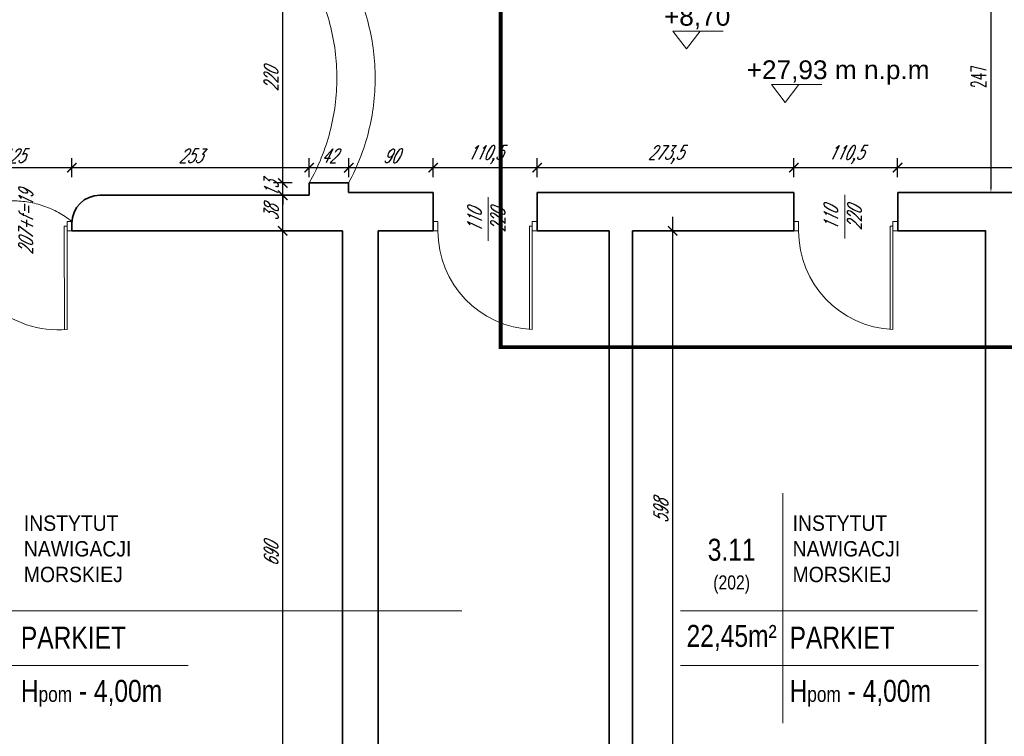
# Model space of a CAD drawing. Header units: millimetres. Extents: x 402 to 79005, y -7782 to 89952.
# Tile 57 of 256: x 25278 to 26327, y 14027 to 14790. Entities that reach past the tile are written whole.
import ezdxf

# ---------------------------------------------------------------- set-up
doc = ezdxf.new("R2010")
doc.units = ezdxf.units.MM
doc.header["$LTSCALE"] = 10
doc.linetypes.add('DASHED', pattern=[19.05, 12.7, -6.35])
doc.layers.get('0').update_dxf_attribs({"lineweight": 0})
doc.layers.get('Defpoints').update_dxf_attribs({"color": 253})
for name, color, linetype, lineweight in [('000_rzedne', 7, 'Continuous', 0), ('01 parter - ściany', 253, 'Continuous', 35), ('03_drzwi', 253, 'Continuous', 15), ('04-2_nad', 253, 'DASHED', 5), ('05-01_wymiary', 253, 'Continuous', 5), ('05-03_opis', 253, 'Continuous', 5), ('0_A_GRANICA OPRACOWANIA', 1, 'Continuous', 0), ('0_A_WYMIAROWANIE', 1, 'Continuous', 5)]:
    doc.layers.add(name, color=color, linetype=linetype, lineweight=lineweight)
doc.styles.add('ariel', font='ARIAL.TTF', dxfattribs={"width": 0.8})
doc.styles.add('ariel_wym', font='simplex.shx', dxfattribs={"width": 0.65, "oblique": 25})
doc.styles.add('SIMPLEXD', font='simplex.shx', dxfattribs={"width": 0.6})
doc.styles.add('ZAGOSP', font='txt', dxfattribs={"height": 0.8})
doc.dimstyles.new('1-100', dxfattribs={"dimtxt": 16, "dimasz": 5, "dimexe": 0, "dimexo": 0, "dimgap": 5, "dimtad": 1, "dimdec": 1, "dimtxsty": 'SIMPLEXD', "dimcen": 5, "dimclrt": 256, "dimadec": 0, "dimazin": 0, "dimtfac": 1, "dimtdec": 0, "dimtix": 1, "dimtmove": 1, "dimatfit": 3, "dimldrblk": 'LP', "dimfxl": 0, "dimarcsym": 0})
doc.dimstyles.new('ariel 50 wnętrze', dxfattribs={"dimtxt": 15, "dimasz": 10, "dimexe": 10, "dimexo": 0, "dimgap": 5, "dimtad": 1, "dimdec": 1, "dimrnd": 0.5, "dimtxsty": 'ariel_wym', "dimblk": 'ARCHTICK', "dimcen": 2.5, "dimdle": 15, "dimazin": 0, "dimtfac": 1, "dimtdec": 1, "dimtix": 1, "dimtmove": 0, "dimatfit": 3, "dimldrblk": 'DOT', "dimfxl": 0, "dimarcsym": 0})

# ---------------------------------------------------------------- blocks, each defined once
blk = doc.blocks.new('_ArchTick')
at = {"color": 0, "linetype": 'ByBlock', "const_width": 0.15}
blk.add_lwpolyline([(-0.5, -0.5), (0.5, 0.5)], dxfattribs=at)
blk = doc.blocks.new('*D2660')
at = {"layer": '05-01_wymiary', "color": 0, "lineweight": -2}
for p, q in [((25193.9, 14632.7), (25348.9, 14632.7)), ((25208.9, 14622.7), (25208.9, 14642.7)), ((25333.9, 14622.7), (25333.9, 14642.7))]:
    blk.add_line(p, q, dxfattribs=at)
at = {"layer": 'Defpoints', "color": 0, "lineweight": 0}
for p in [(25333.9, 14632.7), (25208.9, 14573.4), (25333.9, 14573.4)]:
    blk.add_point(p, dxfattribs=at)
at = {"layer": '05-01_wymiary', "color": 0, "lineweight": -2, "xscale": 10, "yscale": 10, "zscale": 10, "rotation": 180}
blk.add_blockref('_ArchTick', (25208.9, 14632.7), dxfattribs=at)
at = {"layer": '05-01_wymiary', "color": 0, "lineweight": -2, "xscale": 10, "yscale": 10, "zscale": 10}
blk.add_blockref('_ArchTick', (25333.9, 14632.7), dxfattribs=at)
at = {"layer": '05-01_wymiary', "color": 0, "insert": (25271.4, 14645.2), "char_height": 15, "attachment_point": 5, "style": 'ariel_wym'}
blk.add_mtext('125', dxfattribs=at)
blk = doc.blocks.new('_Dot')
at = {"color": 0, "linetype": 'ByBlock', "lineweight": -2}
blk.add_line((-0.5, 0), (-1, 0), dxfattribs=at)
at = {"color": 0, "linetype": 'ByBlock', "const_width": 0.5}
blk.add_lwpolyline([(-0.25, 0, 1), (0.25, 0, 1)], format="xyb", close=True, dxfattribs=at)
blk = doc.blocks.new('*D2661')
at = {"layer": '05-01_wymiary', "color": 0, "lineweight": -2}
for p, q in [((25318.9, 14632.7), (25601.8, 14632.7)), ((25333.9, 14622.7), (25333.9, 14642.7)), ((25586.8, 14622.7), (25586.8, 14642.7))]:
    blk.add_line(p, q, dxfattribs=at)
at = {"layer": 'Defpoints', "color": 0, "lineweight": 0}
for p in [(25586.8, 14632.7), (25586.8, 14616.4), (25333.9, 14573.4)]:
    blk.add_point(p, dxfattribs=at)
at = {"layer": '05-01_wymiary', "color": 0, "lineweight": -2, "xscale": 10, "yscale": 10, "zscale": 10, "rotation": 180}
blk.add_blockref('_ArchTick', (25333.9, 14632.7), dxfattribs=at)
at = {"layer": '05-01_wymiary', "color": 0, "lineweight": -2, "xscale": 10, "yscale": 10, "zscale": 10}
blk.add_blockref('_ArchTick', (25586.8, 14632.7), dxfattribs=at)
at = {"layer": '05-01_wymiary', "color": 0, "insert": (25460.3, 14645.2), "char_height": 15, "attachment_point": 5, "style": 'ariel_wym'}
blk.add_mtext('253', dxfattribs=at)
blk = doc.blocks.new('*D2662')
at = {"layer": '05-01_wymiary', "color": 0, "lineweight": -2}
for p, q in [((25571.8, 14632.7), (25643.8, 14632.7)), ((25586.8, 14622.7), (25586.8, 14642.7)), ((25628.8, 14622.7), (25628.8, 14642.7))]:
    blk.add_line(p, q, dxfattribs=at)
at = {"layer": 'Defpoints', "color": 0, "lineweight": 0}
for p in [(25628.8, 14632.7), (25586.8, 14616.4), (25628.8, 14616.4)]:
    blk.add_point(p, dxfattribs=at)
at = {"layer": '05-01_wymiary', "color": 0, "lineweight": -2, "xscale": 10, "yscale": 10, "zscale": 10, "rotation": 180}
blk.add_blockref('_ArchTick', (25586.8, 14632.7), dxfattribs=at)
at = {"layer": '05-01_wymiary', "color": 0, "lineweight": -2, "xscale": 10, "yscale": 10, "zscale": 10}
blk.add_blockref('_ArchTick', (25628.8, 14632.7), dxfattribs=at)
at = {"layer": '05-01_wymiary', "color": 0, "insert": (25607.8, 14645.2), "char_height": 15, "attachment_point": 5, "style": 'ariel_wym'}
blk.add_mtext('42', dxfattribs=at)
blk = doc.blocks.new('*D2663')
at = {"layer": '05-01_wymiary', "color": 0, "lineweight": -2}
for p, q in [((25613.8, 14632.7), (25733.9, 14632.7)), ((25628.8, 14622.7), (25628.8, 14642.7)), ((25718.9, 14622.7), (25718.9, 14642.7))]:
    blk.add_line(p, q, dxfattribs=at)
at = {"layer": 'Defpoints', "color": 0, "lineweight": 0}
for p in [(25718.9, 14632.7), (25628.8, 14616.4), (25718.9, 14606.4)]:
    blk.add_point(p, dxfattribs=at)
at = {"layer": '05-01_wymiary', "color": 0, "lineweight": -2, "xscale": 10, "yscale": 10, "zscale": 10, "rotation": 180}
blk.add_blockref('_ArchTick', (25628.8, 14632.7), dxfattribs=at)
at = {"layer": '05-01_wymiary', "color": 0, "lineweight": -2, "xscale": 10, "yscale": 10, "zscale": 10}
blk.add_blockref('_ArchTick', (25718.9, 14632.7), dxfattribs=at)
at = {"layer": '05-01_wymiary', "color": 0, "insert": (25673.8, 14645.2), "char_height": 15, "attachment_point": 5, "style": 'ariel_wym'}
blk.add_mtext('90', dxfattribs=at)
blk = doc.blocks.new('*D2664')
at = {"layer": '05-01_wymiary', "color": 0, "lineweight": -2}
for p, q in [((25703.9, 14632.7), (25844.5, 14632.7)), ((25718.9, 14622.7), (25718.9, 14642.7)), ((25829.5, 14622.7), (25829.5, 14642.7))]:
    blk.add_line(p, q, dxfattribs=at)
at = {"layer": 'Defpoints', "color": 0, "lineweight": 0}
for p in [(25829.5, 14632.7), (25718.9, 14606.4), (25829.5, 14606.4)]:
    blk.add_point(p, dxfattribs=at)
at = {"layer": '05-01_wymiary', "color": 0, "lineweight": -2, "xscale": 10, "yscale": 10, "zscale": 10, "rotation": 180}
blk.add_blockref('_ArchTick', (25718.9, 14632.7), dxfattribs=at)
at = {"layer": '05-01_wymiary', "color": 0, "lineweight": -2, "xscale": 10, "yscale": 10, "zscale": 10}
blk.add_blockref('_ArchTick', (25829.5, 14632.7), dxfattribs=at)
at = {"layer": '05-01_wymiary', "color": 0, "insert": (25774.2, 14646.6), "char_height": 15, "attachment_point": 5, "style": 'ariel_wym'}
blk.add_mtext('110,5', dxfattribs=at)
blk = doc.blocks.new('*D2665')
at = {"layer": '05-01_wymiary', "color": 0, "lineweight": -2}
for p, q in [((25814.5, 14632.7), (26118.1, 14632.7)), ((25829.5, 14622.7), (25829.5, 14642.7)), ((26103.1, 14622.7), (26103.1, 14642.7))]:
    blk.add_line(p, q, dxfattribs=at)
at = {"layer": 'Defpoints', "color": 0, "lineweight": 0}
for p in [(26103.1, 14632.7), (25829.5, 14606.4), (26103.1, 14606.4)]:
    blk.add_point(p, dxfattribs=at)
at = {"layer": '05-01_wymiary', "color": 0, "lineweight": -2, "xscale": 10, "yscale": 10, "zscale": 10, "rotation": 180}
blk.add_blockref('_ArchTick', (25829.5, 14632.7), dxfattribs=at)
at = {"layer": '05-01_wymiary', "color": 0, "lineweight": -2, "xscale": 10, "yscale": 10, "zscale": 10}
blk.add_blockref('_ArchTick', (26103.1, 14632.7), dxfattribs=at)
at = {"layer": '05-01_wymiary', "color": 0, "insert": (25966.3, 14646.6), "char_height": 15, "attachment_point": 5, "style": 'ariel_wym'}
blk.add_mtext('273,5', dxfattribs=at)
blk = doc.blocks.new('*D2666')
at = {"layer": '05-01_wymiary', "color": 0, "lineweight": -2}
for p, q in [((26088.1, 14632.7), (26228.6, 14632.7)), ((26103.1, 14622.7), (26103.1, 14642.7)), ((26213.6, 14622.7), (26213.6, 14642.7))]:
    blk.add_line(p, q, dxfattribs=at)
at = {"layer": 'Defpoints', "color": 0, "lineweight": 0}
for p in [(26213.6, 14632.7), (26103.1, 14606.4), (26213.6, 14606.4)]:
    blk.add_point(p, dxfattribs=at)
at = {"layer": '05-01_wymiary', "color": 0, "lineweight": -2, "xscale": 10, "yscale": 10, "zscale": 10, "rotation": 180}
blk.add_blockref('_ArchTick', (26103.1, 14632.7), dxfattribs=at)
at = {"layer": '05-01_wymiary', "color": 0, "lineweight": -2, "xscale": 10, "yscale": 10, "zscale": 10}
blk.add_blockref('_ArchTick', (26213.6, 14632.7), dxfattribs=at)
at = {"layer": '05-01_wymiary', "color": 0, "insert": (26158.4, 14646.6), "char_height": 15, "attachment_point": 5, "style": 'ariel_wym'}
blk.add_mtext('110,5', dxfattribs=at)
blk = doc.blocks.new('*D2667')
at = {"layer": '05-01_wymiary', "color": 0, "lineweight": -2}
for p, q in [((26198.6, 14632.7), (26602.4, 14632.7)), ((26213.6, 14622.7), (26213.6, 14642.7)), ((26587.4, 14622.7), (26587.4, 14642.7))]:
    blk.add_line(p, q, dxfattribs=at)
at = {"layer": 'Defpoints', "color": 0, "lineweight": 0}
for p in [(26587.4, 14632.7), (26213.6, 14606.4), (26587.4, 14606.4)]:
    blk.add_point(p, dxfattribs=at)
at = {"layer": '05-01_wymiary', "color": 0, "lineweight": -2, "xscale": 10, "yscale": 10, "zscale": 10, "rotation": 180}
blk.add_blockref('_ArchTick', (26213.6, 14632.7), dxfattribs=at)
at = {"layer": '05-01_wymiary', "color": 0, "lineweight": -2, "xscale": 10, "yscale": 10, "zscale": 10}
blk.add_blockref('_ArchTick', (26587.4, 14632.7), dxfattribs=at)
at = {"layer": '05-01_wymiary', "color": 0, "insert": (26400.5, 14645.2), "char_height": 15, "attachment_point": 5, "style": 'ariel_wym'}
blk.add_mtext('374', dxfattribs=at)
blk = doc.blocks.new('*D2674')
at = {"layer": '05-01_wymiary', "color": 0, "lineweight": -2}
for p, q in [((25558.6, 14616.4), (25558.6, 14626.4)), ((25568.6, 14616.4), (25548.6, 14616.4)), ((25558.6, 14603.4), (25558.6, 14616.4)), ((25568.6, 14603.4), (25548.6, 14603.4)), ((25558.6, 14603.4), (25558.6, 14593.4))]:
    blk.add_line(p, q, dxfattribs=at)
at = {"layer": 'Defpoints', "color": 0, "lineweight": 0}
for p in [(25558.6, 14616.4), (25586.8, 14616.4), (25586.8, 14603.4)]:
    blk.add_point(p, dxfattribs=at)
at = {"layer": '05-01_wymiary', "color": 0, "lineweight": -2, "xscale": 10, "yscale": 10, "zscale": 10}
for p, rotation in [((25558.6, 14616.4), 270), ((25558.6, 14603.4), 90)]:
    blk.add_blockref('_ArchTick', p, dxfattribs=dict(at, rotation=rotation))
at = {"layer": '05-01_wymiary', "color": 0, "insert": (25546.1, 14609.9), "char_height": 15, "attachment_point": 5, "rotation": 90, "style": 'ariel_wym'}
blk.add_mtext('13', dxfattribs=at)
blk = doc.blocks.new('*D2675')
at = {"layer": '05-01_wymiary', "color": 0, "lineweight": -2}
for p, q in [((25558.6, 14601.4), (25558.6, 14851.4)), ((25568.6, 14836.4), (25548.6, 14836.4)), ((25568.6, 14616.4), (25548.6, 14616.4))]:
    blk.add_line(p, q, dxfattribs=at)
at = {"layer": 'Defpoints', "color": 0, "lineweight": 0}
for p in [(25558.6, 14836.4), (25586.7, 14836.4), (25586.8, 14616.4)]:
    blk.add_point(p, dxfattribs=at)
at = {"layer": '05-01_wymiary', "color": 0, "lineweight": -2, "xscale": 10, "yscale": 10, "zscale": 10}
for p, rotation in [((25558.6, 14836.4), 90), ((25558.6, 14616.4), 270)]:
    blk.add_blockref('_ArchTick', p, dxfattribs=dict(at, rotation=rotation))
at = {"layer": '05-01_wymiary', "color": 0, "insert": (25546.1, 14726.4), "char_height": 15, "attachment_point": 5, "rotation": 90, "style": 'ariel_wym'}
blk.add_mtext('220', dxfattribs=at)
blk = doc.blocks.new('*D2680')
at = {"layer": '05-01_wymiary', "color": 0, "lineweight": -2}
for p, q in [((25973.9, 14580.4), (25973.9, 13952.4)), ((25963.9, 14565.4), (25983.9, 14565.4)), ((25963.9, 13967.4), (25983.9, 13967.4))]:
    blk.add_line(p, q, dxfattribs=at)
at = {"layer": 'Defpoints', "color": 0, "lineweight": 0}
for p in [(25931.2, 14565.4), (25931.2, 13967.4), (25973.9, 13967.4)]:
    blk.add_point(p, dxfattribs=at)
at = {"layer": '05-01_wymiary', "color": 0, "lineweight": -2, "xscale": 10, "yscale": 10, "zscale": 10}
for p, rotation in [((25973.9, 14565.4), 90), ((25973.9, 13967.4), 270)]:
    blk.add_blockref('_ArchTick', p, dxfattribs=dict(at, rotation=rotation))
at = {"layer": '05-01_wymiary', "color": 0, "insert": (25961.4, 14266.4), "char_height": 15, "attachment_point": 5, "rotation": 90, "style": 'ariel_wym'}
blk.add_mtext('598', dxfattribs=at)
blk = doc.blocks.new('*D2729')
at = {"layer": '05-01_wymiary', "color": 0, "lineweight": -2}
for p, q in [((25558.6, 13860.5), (25558.6, 14580.4)), ((25568.6, 14565.4), (25548.6, 14565.4)), ((25568.6, 13875.5), (25548.6, 13875.5))]:
    blk.add_line(p, q, dxfattribs=at)
at = {"layer": 'Defpoints', "color": 0, "lineweight": 0}
for p in [(25558.6, 14565.4), (25622.2, 14565.4), (25622.2, 13875.5)]:
    blk.add_point(p, dxfattribs=at)
at = {"layer": '05-01_wymiary', "color": 0, "lineweight": -2, "xscale": 10, "yscale": 10, "zscale": 10}
for p, rotation in [((25558.6, 14565.4), 90), ((25558.6, 13875.5), 270)]:
    blk.add_blockref('_ArchTick', p, dxfattribs=dict(at, rotation=rotation))
at = {"layer": '05-01_wymiary', "color": 0, "insert": (25546.1, 14220.5), "char_height": 15, "attachment_point": 5, "rotation": 90, "style": 'ariel_wym'}
blk.add_mtext('690', dxfattribs=at)
blk = doc.blocks.new('*D2730')
at = {"layer": '05-01_wymiary', "color": 0, "lineweight": -2}
for p, q in [((25558.6, 14550.4), (25558.6, 14618.4)), ((25568.6, 14603.4), (25548.6, 14603.4)), ((25568.6, 14565.4), (25548.6, 14565.4))]:
    blk.add_line(p, q, dxfattribs=at)
at = {"layer": 'Defpoints', "color": 0, "lineweight": 0}
for p in [(25558.6, 14603.4), (25586.8, 14603.4), (25586.8, 14565.4)]:
    blk.add_point(p, dxfattribs=at)
at = {"layer": '05-01_wymiary', "color": 0, "lineweight": -2, "xscale": 10, "yscale": 10, "zscale": 10}
for p, rotation in [((25558.6, 14603.4), 90), ((25558.6, 14565.4), 270)]:
    blk.add_blockref('_ArchTick', p, dxfattribs=dict(at, rotation=rotation))
at = {"layer": '05-01_wymiary', "color": 0, "insert": (25546.1, 14584.4), "char_height": 15, "attachment_point": 5, "rotation": 90, "style": 'ariel_wym'}
blk.add_mtext('38', dxfattribs=at)
blk = doc.blocks.new('*D3761')
at = {"layer": '0_A_WYMIAROWANIE', "color": 0, "lineweight": -2}
for p, q in [((26308.8, 14853.4), (26313, 14853.4)), ((26313, 14848.4), (26313, 14611.4)), ((26308.8, 14606.4), (26313, 14606.4))]:
    blk.add_line(p, q, dxfattribs=at)
at = {"layer": '0_A_WYMIAROWANIE', "color": 0, "lineweight": 9}
for points in [[(26313.8, 14848.4), (26312.1, 14848.4), (26313, 14853.4)], [(26312.1, 14611.4), (26313.8, 14611.4), (26313, 14606.4)]]:
    blk.add_solid(points, dxfattribs=at)
at = {"layer": 'Defpoints', "color": 0, "lineweight": 9}
for p in [(26308.8, 14853.4), (26308.8, 14606.4), (26313, 14606.4)]:
    blk.add_point(p, dxfattribs=at)
at = {"layer": '0_A_WYMIAROWANIE', "insert": (26300, 14729.9), "char_height": 16, "attachment_point": 5, "rotation": 90, "style": 'SIMPLEXD'}
blk.add_mtext('247', dxfattribs=at)
blk = doc.blocks.new('LP')
for p, q in [((0, 0), (-1, 0)), ((0, 1), (0, 0)), ((0, -1), (0, 0)), ((0, 0), (1, 0))]:
    blk.add_line(p, q)
at = {"const_width": 0.2}
blk.add_lwpolyline([(0.71, 0.71), (-0.71, -0.71)], dxfattribs=at)
blk = doc.blocks.new('A$C613D1E3E')
for p, q in [((39.1, 19.1), (-14.6, 19.1)), ((-14.6, 19.1), (0, 0)), ((14.6, 19.1), (0, 0))]:
    blk.add_line(p, q)

msp = doc.modelspace()

# ---------------------------------------------------------------- linework, layer by layer
at = {"layer": '01 parter - ściany'}
for p, q in [((25586.761, 14603.403), (25586.761, 14616.403)), ((25586.761, 14616.403), (25628.761, 14616.403)), ((25628.761, 14616.403), (25628.761, 14606.403)), ((25586.761, 14603.403), (25363.861, 14603.403)), ((25718.926, 14606.403), (25628.761, 14606.403)), ((25718.926, 14606.403), (25718.926, 14565.403)), ((26103.126, 14606.403), (25829.526, 14606.403)), ((25829.526, 14606.403), (25829.526, 14565.403)), ((26103.126, 14606.403), (26103.126, 14565.403)), ((26587.426, 14606.403), (26213.626, 14606.403)), ((26213.626, 14606.403), (26213.626, 14565.403)), ((25333.861, 14573.403), (25333.861, 14565.403)), ((25622.226, 14565.403), (25333.861, 14565.403)), ((25622.226, 13875.528), (25622.226, 14565.403)), ((25718.926, 14565.403), (25660.226, 14565.403)), ((25660.226, 13967.403), (25660.226, 14565.403)), ((25906.226, 14565.403), (25829.526, 14565.403)), ((25906.226, 13967.403), (25906.226, 14565.403)), ((26103.126, 14565.403), (25931.226, 14565.403)), ((25931.226, 13967.403), (25931.226, 14565.403)), ((26307.226, 14565.403), (26213.626, 14565.403)), ((26307.226, 13967.403), (26307.226, 14565.715))]:
    msp.add_line(p, q, dxfattribs=at)
msp.add_arc((25363.861, 14573.403), 30, 90, 180, dxfattribs=at)
at = {"layer": '03_drzwi'}
for p, q in [((25777.468, 14554.679), (25777.468, 14601.327)), ((26157.162, 14557.095), (26157.162, 14603.743)), ((25325.861, 14570.403), (25325.902, 14460.732)), ((25325.861, 14570.403), (25328.861, 14570.403)), ((25333.861, 14575.403), (25328.861, 14575.403)), ((25328.861, 14575.403), (25328.861, 14565.403)), ((25328.861, 14570.403), (25328.861, 14460.403)), ((25723.926, 14575.403), (25718.926, 14575.403)), ((25723.926, 14565.403), (25723.926, 14575.403)), ((25821.426, 14570.403), (25821.467, 14460.732)), ((25821.426, 14570.403), (25824.426, 14570.403)), ((25829.426, 14575.403), (25824.426, 14575.403)), ((25824.426, 14575.403), (25824.426, 14565.403)), ((25824.426, 14570.403), (25824.426, 14460.403)), ((26108.126, 14575.403), (26103.126, 14575.403)), ((26108.126, 14565.403), (26108.126, 14575.403)), ((26205.526, 14570.403), (26205.567, 14460.732)), ((26205.526, 14570.403), (26208.526, 14570.403)), ((26213.526, 14575.403), (26208.526, 14575.403)), ((26208.526, 14575.403), (26208.526, 14565.403)), ((26208.526, 14570.403), (26208.526, 14460.403)), ((25328.861, 14565.403), (25333.861, 14565.403)), ((25718.926, 14565.403), (25723.926, 14565.403)), ((25824.426, 14565.403), (25829.426, 14565.403)), ((26103.126, 14565.403), (26108.126, 14565.403)), ((26208.526, 14565.403), (26213.526, 14565.403))]:
    msp.add_line(p, q, dxfattribs=at)
for centre, radius, start, end in [((25318.953, 14565.027), 105.092, 179.794816, 275.410308), ((25828.308, 14564.716), 104.385, 179.622712, 267.868385), ((26212.516, 14564.719), 104.392, 179.624483, 267.809631)]:
    msp.add_arc(centre, radius, start, end, dxfattribs=at)
at = {"layer": '04-2_nad', "ltscale": 2}
for centre, radius, start, end in [((25389.279, 14728.197), 226.93, 330.485984, 29.514025), ((25421.415, 14728.197), 235.564, 331.667999, 28.332009), ((25271.361, 14497.069), 100.212, 51.414804, 128.585196)]:
    msp.add_arc(centre, radius, start, end, dxfattribs=at)
at = {"layer": '05-03_opis'}
for p, q in [((26091.214, 14285.734), (26091.214, 14040.671)), ((25163.368, 14160.44), (25749.304, 14160.44)), ((25982.301, 14160.44), (26298.725, 14160.44)), ((25163.368, 14102.083), (25457.871, 14102.083)), ((25982.301, 14102.083), (26299.78, 14102.083))]:
    msp.add_line(p, q, dxfattribs=at)
at = {"layer": '0_A_GRANICA OPRACOWANIA', "color": 1, "linetype": 'DASHED', "const_width": 4}
msp.add_lwpolyline([(25790.687, 15835.23), (26803.781, 15835.23), (26803.781, 14441.308), (25790.687, 14441.308)], close=True, dxfattribs=at)

# ---------------------------------------------------------------- block references
at = {"layer": '000_rzedne', "color": 1, "lineweight": 0}
for p in [(25988.731, 14759.23), (26093.688, 14702.261)]:
    msp.add_blockref('A$C613D1E3E', p, dxfattribs=at)

# ---------------------------------------------------------------- texts
at = {"layer": '000_rzedne', "color": 1, "lineweight": 0, "char_height": 20, "width": 434.43083, "attachment_point": 3, "style": 'ZAGOSP'}
for s, insert in [('{\\fArial|b0|i0|c238|p34;+8,70}', (26035.312, 14803.987, 0)), ('{\\fArial|b0|i0|c238|p34;+27,93 m n.p.m}', (26247.595, 14747.019, 0))]:
    msp.add_mtext(s, dxfattribs=dict(at, insert=insert))
at = {"layer": '03_drzwi', "char_height": 15, "width": 160.59049, "attachment_point": 7, "rotation": 90, "style": 'ariel_wym'}
for s, insert in [('125\\P207+f=19', (25292.31, 14539.903)), ('110\\P220', (25795.344, 14563.616)), ('110\\P220', (26175.038, 14566.032))]:
    msp.add_mtext(s, dxfattribs=dict(at, insert=insert))
at = {"layer": '05-03_opis', "style": 'ariel'}
for s, insert, char_height, width, attachment_point in [('\\W0.9;{\\fArial|b0|i0|c238|p34;INSTYTUT \\PNAWIGACJI \\PMORSKIEJ}', (25282.784, 14226.415), 16.39638, 249.6463, 4), ('\\W0.9;{\\fArial|b0|i0|c238|p34;INSTYTUT \\PNAWIGACJI \\PMORSKIEJ}', (26101.718, 14226.415), 16.39638, 249.6463, 4), ('{\\fArial|b0|i0|c238|p34;3.11\\P\\H0.6404x;(202)}', (26036.758, 14207.944), 23.4234, 108.9126, 5), (' PARKIET', (25272.28, 14131.812), 23.4234, 322.78897, 4), ('{\\fArial|b0|i0|c238|p34;22,45m²}', (26036.758, 14131.537), 23.4234, 108.9126, 5), (' PARKIET', (26091.214, 14131.812), 23.4234, 322.78897, 4), ('{\\fArial|b0|i0|c238|p34; H\\H0.7x;pom\\H1.429x; - 4,00m}', (25272.28, 14072.629), 23.4234, 322.789, 4), ('{\\fArial|b0|i0|c238|p34; H\\H0.7x;pom\\H1.429x; - 4,00m}', (26091.214, 14072.629), 23.4234, 322.789, 4)]:
    msp.add_mtext(s, dxfattribs=dict(at, insert=insert, char_height=char_height, width=width, attachment_point=attachment_point))

# ---------------------------------------------------------------- dimensions: what is measured, and where the dimension line sits
at = {"layer": '05-01_wymiary'}
for base, p1, p2, picture, middle in [((25558.582, 14836.403), (25586.761, 14616.403), (25586.651, 14836.403), '*D2675', (25546.082, 14726.403)), ((25558.582, 14603.403), (25586.761, 14565.403), (25586.761, 14603.403), '*D2730', (25546.082, 14584.403))]:
    dim = msp.add_linear_dim(base=base, p1=p1, p2=p2, angle=90, dimstyle='ariel 50 wnętrze', override={"dimtmove": 1}, dxfattribs=at)
    dim.commit()
    dim.dimension.update_dxf_attribs({"geometry": picture, "text_midpoint": middle})
for base, p1, p2, picture, middle in [((25333.861, 14632.658), (25208.861, 14573.403), (25333.861, 14573.403), '*D2660', (25271.361, 14645.158)), ((25586.761, 14632.658), (25333.861, 14573.403), (25586.761, 14616.403), '*D2661', (25460.311, 14645.158)), ((25628.761, 14632.658), (25586.761, 14616.403), (25628.761, 14616.403), '*D2662', (25607.761, 14645.158)), ((25718.926, 14632.658), (25628.761, 14616.403), (25718.926, 14606.403), '*D2663', (25673.844, 14645.158)), ((25829.526, 14632.658), (25718.926, 14606.403), (25829.526, 14606.403), '*D2664', (25774.226, 14646.587)), ((26103.126, 14632.658), (25829.526, 14606.403), (26103.126, 14606.403), '*D2665', (25966.326, 14646.587)), ((26213.626, 14632.658), (26103.126, 14606.403), (26213.626, 14606.403), '*D2666', (26158.376, 14646.587)), ((26587.426, 14632.658), (26213.626, 14606.403), (26587.426, 14606.403), '*D2667', (26400.526, 14645.158))]:
    dim = msp.add_linear_dim(base=base, p1=p1, p2=p2, dimstyle='ariel 50 wnętrze', override={"dimtmove": 1}, dxfattribs=at)
    dim.commit()
    dim.dimension.update_dxf_attribs({"geometry": picture, "text_midpoint": middle})
for base, p1, p2, picture, middle in [((25558.582, 14616.403), (25586.761, 14603.403), (25586.761, 14616.403), '*D2674', (25546.082, 14609.903)), ((25558.582, 14565.403), (25622.226, 13875.528), (25622.226, 14565.403), '*D2729', (25546.082, 14220.465)), ((25973.895, 13967.403), (25931.226, 14565.403), (25931.226, 13967.403), '*D2680', (25961.395, 14266.403))]:
    dim = msp.add_linear_dim(base=base, p1=p1, p2=p2, angle=90, dimstyle='ariel 50 wnętrze', dxfattribs=at)
    dim.commit()
    dim.dimension.update_dxf_attribs({"geometry": picture, "text_midpoint": middle})
at = {"layer": '0_A_WYMIAROWANIE', "color": 1}
dim = msp.add_linear_dim(base=(26312.98, 14606.403), p1=(26308.772, 14853.403), p2=(26308.772, 14606.403), angle=90, dimstyle='1-100', dxfattribs=at)
dim.commit()
dim.dimension.update_dxf_attribs({"geometry": '*D3761', "text_midpoint": (26299.98, 14729.903)})

doc.saveas('drawing.dxf')
